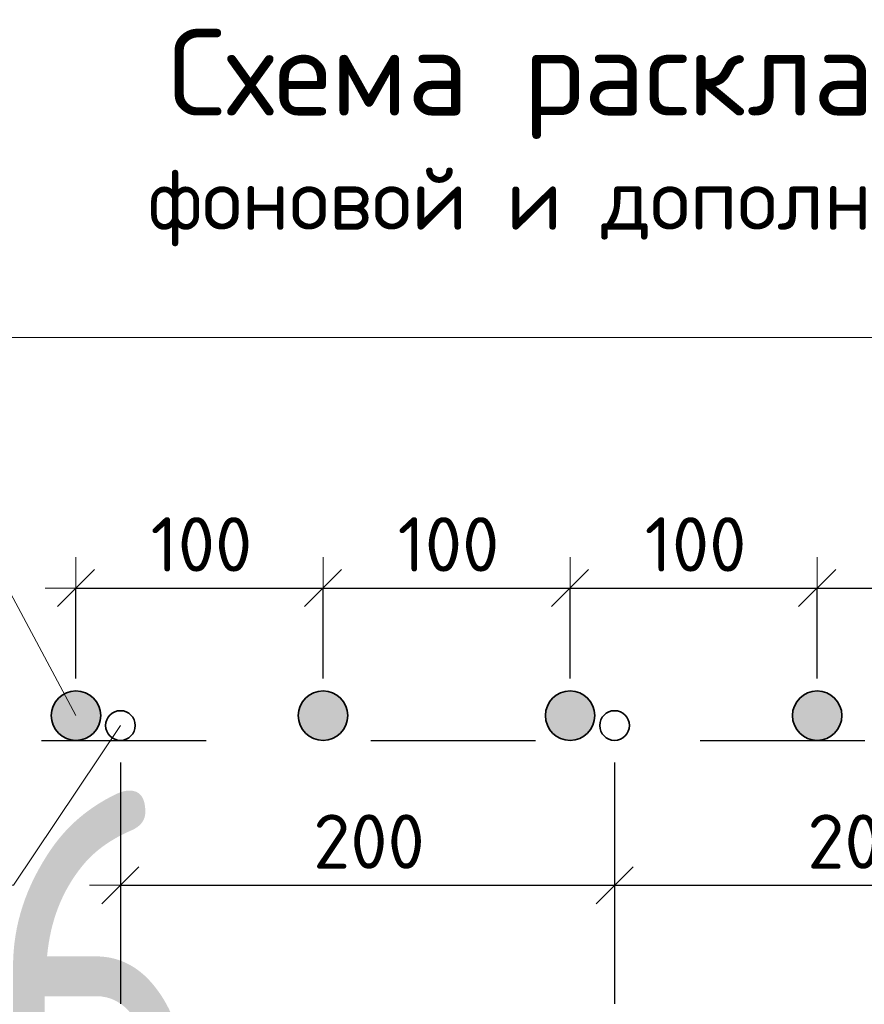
# Model space of a CAD drawing. Header units: metres. Extents: x -38 to 107, y -15 to 21.
# Tile 122 of 133: x 76.108 to 76.621, y 8.067 to 8.665. Entities that reach past the tile are written whole.
import ezdxf

# ---------------------------------------------------------------- set-up
doc = ezdxf.new("R2010")
doc.units = ezdxf.units.M
doc.header["$PDMODE"] = 65
doc.linetypes.add('______2', pattern=[0.0405, 0.03, -0.0105])
doc.layers.add('XR$3$_3898', color=7, linetype='Continuous')
doc.layers.add('XR$5$_3898', color=7, linetype='Continuous')
doc.layers.add('XR$3$Размерная линия_ общее', color=7, linetype='Continuous', lineweight=13)
doc.layers.add('XR$5$Размерная линия_ общее', color=7, linetype='Continuous', lineweight=13)
doc.styles.add('ISOCPEUR', font='txt')
doc.dimstyles.new('DIMSTYLE_8', dxfattribs={"dimtxt": 0.033, "dimasz": 0.0375, "dimexe": 0, "dimexo": 0, "dimgap": 0.0165, "dimtad": 2, "dimdec": 0, "dimlfac": 1000, "dimrnd": 1, "dimzin": 12, "dimdsep": 46, "dimtxsty": 'ISOCPEUR', "dimblk1": 'ALL_ML_STRICH', "dimblk2": 'ALL_ML_STRICH', "dimsah": 1, "dimcen": 0, "dimclrd": 7, "dimclre": 256, "dimclrt": 7, "dimadec": 0, "dimazin": 0, "dimtfac": 1, "dimtdec": 0, "dimtix": 1, "dimtmove": 2, "dimatfit": 3, "dimfxl": 0, "dimtzin": 0, "dimlwd": 0, "dimlwe": -3, "dimarcsym": 0})

# ---------------------------------------------------------------- blocks, each defined once
blk = doc.blocks.new('ALL_ML_STRICH')
at = {"color": 0, "linetype": 'ByBlock', "lineweight": -2}
for p, q in [((0, -0.5), (0, 0.5)), ((-0.3, -0.3), (0.3, 0.3)), ((-1, 0), (0.5, 0))]:
    blk.add_line(p, q, dxfattribs=at)
blk = doc.blocks.new('*D56')
at = {"layer": 'DEFPOINTS', "color": 7, "linetype": 'Continuous', "lineweight": 13, "transparency": 33554687}
for p in [(76.14196, 8.31961), (76.14196, 8.24218), (76.29196, 8.24218)]:
    blk.add_point(p, dxfattribs=at)
at = {"layer": 'XR$3$Размерная линия_ общее', "color": 253, "linetype": 'Continuous', "lineweight": -2, "true_color": 0xa0a0a0, "transparency": 33554687}
for p, q in [((76.14196, 8.26468), (76.14196, 8.31961)), ((76.29196, 8.26468), (76.29196, 8.31961))]:
    blk.add_line(p, q, dxfattribs=at)
at = {"layer": 'XR$3$Размерная линия_ общее', "color": 7, "linetype": 'Continuous', "lineweight": -2, "transparency": 33554687}
blk.add_line((76.14196, 8.31961), (76.29196, 8.31961), dxfattribs=at)
at = {"layer": 'XR$3$Размерная линия_ общее', "color": 7, "linetype": 'Continuous', "lineweight": 13, "transparency": 33554687, "xscale": 0.0375, "yscale": 0.0375, "zscale": 0.0375, "rotation": 180}
blk.add_blockref('ALL_ML_STRICH', (76.14196, 8.31961), dxfattribs=at)
at = {"layer": 'XR$3$Размерная линия_ общее', "color": 7, "linetype": 'Continuous', "lineweight": 13, "transparency": 33554687, "xscale": 0.0375, "yscale": 0.0375, "zscale": 0.0375}
blk.add_blockref('ALL_ML_STRICH', (76.29196, 8.31961), dxfattribs=at)
at = {"layer": 'XR$3$Размерная линия_ общее', "color": 7, "linetype": 'Continuous', "lineweight": 13, "transparency": 33554687, "insert": (76.18726, 8.36261), "char_height": 0.033, "width": 0.00165, "attachment_point": 1, "line_spacing_factor": 0.60241, "style": 'ISOCPEUR'}
blk.add_mtext('100', dxfattribs=at)
blk = doc.blocks.new('*D57')
at = {"layer": 'DEFPOINTS', "color": 7, "linetype": 'Continuous', "lineweight": 13, "transparency": 33554687}
for p in [(76.29196, 8.31961), (76.29196, 8.24218), (76.44196, 8.24218)]:
    blk.add_point(p, dxfattribs=at)
at = {"layer": 'XR$3$Размерная линия_ общее', "color": 253, "linetype": 'Continuous', "lineweight": -2, "true_color": 0xa0a0a0, "transparency": 33554687}
for p, q in [((76.29196, 8.26468), (76.29196, 8.31961)), ((76.44196, 8.26468), (76.44196, 8.31961))]:
    blk.add_line(p, q, dxfattribs=at)
at = {"layer": 'XR$3$Размерная линия_ общее', "color": 7, "linetype": 'Continuous', "lineweight": -2, "transparency": 33554687}
blk.add_line((76.29196, 8.31961), (76.44196, 8.31961), dxfattribs=at)
at = {"layer": 'XR$3$Размерная линия_ общее', "color": 7, "linetype": 'Continuous', "lineweight": 13, "transparency": 33554687, "xscale": 0.0375, "yscale": 0.0375, "zscale": 0.0375, "rotation": 180}
blk.add_blockref('ALL_ML_STRICH', (76.29196, 8.31961), dxfattribs=at)
at = {"layer": 'XR$3$Размерная линия_ общее', "color": 7, "linetype": 'Continuous', "lineweight": 13, "transparency": 33554687, "xscale": 0.0375, "yscale": 0.0375, "zscale": 0.0375}
blk.add_blockref('ALL_ML_STRICH', (76.44196, 8.31961), dxfattribs=at)
at = {"layer": 'XR$3$Размерная линия_ общее', "color": 7, "linetype": 'Continuous', "lineweight": 13, "transparency": 33554687, "insert": (76.33726, 8.36261), "char_height": 0.033, "width": 0.00165, "attachment_point": 1, "line_spacing_factor": 0.60241, "style": 'ISOCPEUR'}
blk.add_mtext('100', dxfattribs=at)
blk = doc.blocks.new('*D58')
at = {"layer": 'DEFPOINTS', "color": 7, "linetype": 'Continuous', "lineweight": 13, "transparency": 33554687}
for p in [(76.44196, 8.31961), (76.44196, 8.24218), (76.59196, 8.24218)]:
    blk.add_point(p, dxfattribs=at)
at = {"layer": 'XR$3$Размерная линия_ общее', "color": 253, "linetype": 'Continuous', "lineweight": -2, "true_color": 0xa0a0a0, "transparency": 33554687}
for p, q in [((76.44196, 8.26468), (76.44196, 8.31961)), ((76.59196, 8.26468), (76.59196, 8.31961))]:
    blk.add_line(p, q, dxfattribs=at)
at = {"layer": 'XR$3$Размерная линия_ общее', "color": 7, "linetype": 'Continuous', "lineweight": -2, "transparency": 33554687}
blk.add_line((76.44196, 8.31961), (76.59196, 8.31961), dxfattribs=at)
at = {"layer": 'XR$3$Размерная линия_ общее', "color": 7, "linetype": 'Continuous', "lineweight": 13, "transparency": 33554687, "xscale": 0.0375, "yscale": 0.0375, "zscale": 0.0375, "rotation": 180}
blk.add_blockref('ALL_ML_STRICH', (76.44196, 8.31961), dxfattribs=at)
at = {"layer": 'XR$3$Размерная линия_ общее', "color": 7, "linetype": 'Continuous', "lineweight": 13, "transparency": 33554687, "xscale": 0.0375, "yscale": 0.0375, "zscale": 0.0375}
blk.add_blockref('ALL_ML_STRICH', (76.59196, 8.31961), dxfattribs=at)
at = {"layer": 'XR$3$Размерная линия_ общее', "color": 7, "linetype": 'Continuous', "lineweight": 13, "transparency": 33554687, "insert": (76.48726, 8.36261), "char_height": 0.033, "width": 0.00165, "attachment_point": 1, "line_spacing_factor": 0.60241, "style": 'ISOCPEUR'}
blk.add_mtext('100', dxfattribs=at)
blk = doc.blocks.new('*D59')
at = {"layer": 'DEFPOINTS', "color": 7, "linetype": 'Continuous', "lineweight": 13, "transparency": 33554687}
for p in [(76.59196, 8.31961), (76.59196, 8.24218), (76.74196, 8.24218)]:
    blk.add_point(p, dxfattribs=at)
at = {"layer": 'XR$3$Размерная линия_ общее', "color": 253, "linetype": 'Continuous', "lineweight": -2, "true_color": 0xa0a0a0, "transparency": 33554687}
for p, q in [((76.59196, 8.26468), (76.59196, 8.31961)), ((76.74196, 8.26468), (76.74196, 8.31961))]:
    blk.add_line(p, q, dxfattribs=at)
at = {"layer": 'XR$3$Размерная линия_ общее', "color": 7, "linetype": 'Continuous', "lineweight": -2, "transparency": 33554687}
blk.add_line((76.59196, 8.31961), (76.74196, 8.31961), dxfattribs=at)
at = {"layer": 'XR$3$Размерная линия_ общее', "color": 7, "linetype": 'Continuous', "lineweight": 13, "transparency": 33554687, "xscale": 0.0375, "yscale": 0.0375, "zscale": 0.0375, "rotation": 180}
blk.add_blockref('ALL_ML_STRICH', (76.59196, 8.31961), dxfattribs=at)
at = {"layer": 'XR$3$Размерная линия_ общее', "color": 7, "linetype": 'Continuous', "lineweight": 13, "transparency": 33554687, "xscale": 0.0375, "yscale": 0.0375, "zscale": 0.0375}
blk.add_blockref('ALL_ML_STRICH', (76.74196, 8.31961), dxfattribs=at)
at = {"layer": 'XR$3$Размерная линия_ общее', "color": 7, "linetype": 'Continuous', "lineweight": 13, "transparency": 33554687, "insert": (76.63726, 8.36261), "char_height": 0.033, "width": 0.00165, "attachment_point": 1, "line_spacing_factor": 0.60241, "style": 'ISOCPEUR'}
blk.add_mtext('100', dxfattribs=at)
blk = doc.blocks.new('*D62')
at = {"layer": 'DEFPOINTS', "color": 7, "linetype": 'Continuous', "lineweight": 13, "transparency": 33554687}
for p in [(76.16896, 8.23618), (76.46896, 8.23618), (76.16896, 8.13924)]:
    blk.add_point(p, dxfattribs=at)
at = {"layer": 'XR$3$Размерная линия_ общее', "color": 253, "linetype": 'Continuous', "lineweight": -2, "true_color": 0xa0a0a0, "transparency": 33554687}
for p, q in [((76.16896, 8.21368), (76.16896, 8.13924)), ((76.46896, 8.21368), (76.46896, 8.13924))]:
    blk.add_line(p, q, dxfattribs=at)
at = {"layer": 'XR$3$Размерная линия_ общее', "color": 7, "linetype": 'Continuous', "lineweight": -2, "transparency": 33554687}
blk.add_line((76.16896, 8.13924), (76.46896, 8.13924), dxfattribs=at)
at = {"layer": 'XR$3$Размерная линия_ общее', "color": 7, "linetype": 'Continuous', "lineweight": 13, "transparency": 33554687, "xscale": 0.0375, "yscale": 0.0375, "zscale": 0.0375, "rotation": 180}
blk.add_blockref('ALL_ML_STRICH', (76.16896, 8.13924), dxfattribs=at)
at = {"layer": 'XR$3$Размерная линия_ общее', "color": 7, "linetype": 'Continuous', "lineweight": 13, "transparency": 33554687, "xscale": 0.0375, "yscale": 0.0375, "zscale": 0.0375}
blk.add_blockref('ALL_ML_STRICH', (76.46896, 8.13924), dxfattribs=at)
at = {"layer": 'XR$3$Размерная линия_ общее', "color": 7, "linetype": 'Continuous', "lineweight": 13, "transparency": 33554687, "insert": (76.28596, 8.18224), "char_height": 0.033, "width": 0.00165, "attachment_point": 1, "line_spacing_factor": 0.60241, "style": 'ISOCPEUR'}
blk.add_mtext('200', dxfattribs=at)
blk = doc.blocks.new('*D63')
at = {"layer": 'DEFPOINTS', "color": 7, "linetype": 'Continuous', "lineweight": 13, "transparency": 33554687}
for p in [(76.46896, 8.23618), (76.76896, 8.23618), (76.46896, 8.13924)]:
    blk.add_point(p, dxfattribs=at)
at = {"layer": 'XR$3$Размерная линия_ общее', "color": 253, "linetype": 'Continuous', "lineweight": -2, "true_color": 0xa0a0a0, "transparency": 33554687}
for p, q in [((76.46896, 8.21368), (76.46896, 8.13924)), ((76.76896, 8.21368), (76.76896, 8.13924))]:
    blk.add_line(p, q, dxfattribs=at)
at = {"layer": 'XR$3$Размерная линия_ общее', "color": 7, "linetype": 'Continuous', "lineweight": -2, "transparency": 33554687}
blk.add_line((76.46896, 8.13924), (76.76896, 8.13924), dxfattribs=at)
at = {"layer": 'XR$3$Размерная линия_ общее', "color": 7, "linetype": 'Continuous', "lineweight": 13, "transparency": 33554687, "xscale": 0.0375, "yscale": 0.0375, "zscale": 0.0375, "rotation": 180}
blk.add_blockref('ALL_ML_STRICH', (76.46896, 8.13924), dxfattribs=at)
at = {"layer": 'XR$3$Размерная линия_ общее', "color": 7, "linetype": 'Continuous', "lineweight": 13, "transparency": 33554687, "xscale": 0.0375, "yscale": 0.0375, "zscale": 0.0375}
blk.add_blockref('ALL_ML_STRICH', (76.76896, 8.13924), dxfattribs=at)
at = {"layer": 'XR$3$Размерная линия_ общее', "color": 7, "linetype": 'Continuous', "lineweight": 13, "transparency": 33554687, "insert": (76.58596, 8.18224), "char_height": 0.033, "width": 0.00165, "attachment_point": 1, "line_spacing_factor": 0.60241, "style": 'ISOCPEUR'}
blk.add_mtext('200', dxfattribs=at)
blk = doc.blocks.new('*D646')
at = {"layer": 'DEFPOINTS', "color": 7, "linetype": 'Continuous', "lineweight": 13, "transparency": 33554687}
for p in [(76.14196, 8.31961), (76.14196, 8.24218), (76.29196, 8.24218)]:
    blk.add_point(p, dxfattribs=at)
at = {"layer": 'XR$5$Размерная линия_ общее', "color": 253, "linetype": 'Continuous', "lineweight": -2, "true_color": 0xa0a0a0, "transparency": 33554687}
for p, q in [((76.14196, 8.26468), (76.14196, 8.31961)), ((76.29196, 8.26468), (76.29196, 8.31961))]:
    blk.add_line(p, q, dxfattribs=at)
at = {"layer": 'XR$5$Размерная линия_ общее', "color": 7, "linetype": 'Continuous', "lineweight": -2, "transparency": 33554687}
blk.add_line((76.14196, 8.31961), (76.29196, 8.31961), dxfattribs=at)
at = {"layer": 'XR$5$Размерная линия_ общее', "color": 7, "linetype": 'Continuous', "lineweight": 13, "transparency": 33554687, "xscale": 0.0375, "yscale": 0.0375, "zscale": 0.0375, "rotation": 180}
blk.add_blockref('ALL_ML_STRICH', (76.14196, 8.31961), dxfattribs=at)
at = {"layer": 'XR$5$Размерная линия_ общее', "color": 7, "linetype": 'Continuous', "lineweight": 13, "transparency": 33554687, "xscale": 0.0375, "yscale": 0.0375, "zscale": 0.0375}
blk.add_blockref('ALL_ML_STRICH', (76.29196, 8.31961), dxfattribs=at)
at = {"layer": 'XR$5$Размерная линия_ общее', "color": 7, "linetype": 'Continuous', "lineweight": 13, "transparency": 33554687, "insert": (76.18726, 8.36261), "char_height": 0.033, "width": 0.00165, "attachment_point": 1, "line_spacing_factor": 0.60241, "style": 'ISOCPEUR'}
blk.add_mtext('100', dxfattribs=at)
blk = doc.blocks.new('*D647')
at = {"layer": 'DEFPOINTS', "color": 7, "linetype": 'Continuous', "lineweight": 13, "transparency": 33554687}
for p in [(76.29196, 8.31961), (76.29196, 8.24218), (76.44196, 8.24218)]:
    blk.add_point(p, dxfattribs=at)
at = {"layer": 'XR$5$Размерная линия_ общее', "color": 253, "linetype": 'Continuous', "lineweight": -2, "true_color": 0xa0a0a0, "transparency": 33554687}
for p, q in [((76.29196, 8.26468), (76.29196, 8.31961)), ((76.44196, 8.26468), (76.44196, 8.31961))]:
    blk.add_line(p, q, dxfattribs=at)
at = {"layer": 'XR$5$Размерная линия_ общее', "color": 7, "linetype": 'Continuous', "lineweight": -2, "transparency": 33554687}
blk.add_line((76.29196, 8.31961), (76.44196, 8.31961), dxfattribs=at)
at = {"layer": 'XR$5$Размерная линия_ общее', "color": 7, "linetype": 'Continuous', "lineweight": 13, "transparency": 33554687, "xscale": 0.0375, "yscale": 0.0375, "zscale": 0.0375, "rotation": 180}
blk.add_blockref('ALL_ML_STRICH', (76.29196, 8.31961), dxfattribs=at)
at = {"layer": 'XR$5$Размерная линия_ общее', "color": 7, "linetype": 'Continuous', "lineweight": 13, "transparency": 33554687, "xscale": 0.0375, "yscale": 0.0375, "zscale": 0.0375}
blk.add_blockref('ALL_ML_STRICH', (76.44196, 8.31961), dxfattribs=at)
at = {"layer": 'XR$5$Размерная линия_ общее', "color": 7, "linetype": 'Continuous', "lineweight": 13, "transparency": 33554687, "insert": (76.33726, 8.36261), "char_height": 0.033, "width": 0.00165, "attachment_point": 1, "line_spacing_factor": 0.60241, "style": 'ISOCPEUR'}
blk.add_mtext('100', dxfattribs=at)
blk = doc.blocks.new('*D648')
at = {"layer": 'DEFPOINTS', "color": 7, "linetype": 'Continuous', "lineweight": 13, "transparency": 33554687}
for p in [(76.44196, 8.31961), (76.44196, 8.24218), (76.59196, 8.24218)]:
    blk.add_point(p, dxfattribs=at)
at = {"layer": 'XR$5$Размерная линия_ общее', "color": 253, "linetype": 'Continuous', "lineweight": -2, "true_color": 0xa0a0a0, "transparency": 33554687}
for p, q in [((76.44196, 8.26468), (76.44196, 8.31961)), ((76.59196, 8.26468), (76.59196, 8.31961))]:
    blk.add_line(p, q, dxfattribs=at)
at = {"layer": 'XR$5$Размерная линия_ общее', "color": 7, "linetype": 'Continuous', "lineweight": -2, "transparency": 33554687}
blk.add_line((76.44196, 8.31961), (76.59196, 8.31961), dxfattribs=at)
at = {"layer": 'XR$5$Размерная линия_ общее', "color": 7, "linetype": 'Continuous', "lineweight": 13, "transparency": 33554687, "xscale": 0.0375, "yscale": 0.0375, "zscale": 0.0375, "rotation": 180}
blk.add_blockref('ALL_ML_STRICH', (76.44196, 8.31961), dxfattribs=at)
at = {"layer": 'XR$5$Размерная линия_ общее', "color": 7, "linetype": 'Continuous', "lineweight": 13, "transparency": 33554687, "xscale": 0.0375, "yscale": 0.0375, "zscale": 0.0375}
blk.add_blockref('ALL_ML_STRICH', (76.59196, 8.31961), dxfattribs=at)
at = {"layer": 'XR$5$Размерная линия_ общее', "color": 7, "linetype": 'Continuous', "lineweight": 13, "transparency": 33554687, "insert": (76.48726, 8.36261), "char_height": 0.033, "width": 0.00165, "attachment_point": 1, "line_spacing_factor": 0.60241, "style": 'ISOCPEUR'}
blk.add_mtext('100', dxfattribs=at)
blk = doc.blocks.new('*D649')
at = {"layer": 'DEFPOINTS', "color": 7, "linetype": 'Continuous', "lineweight": 13, "transparency": 33554687}
for p in [(76.59196, 8.31961), (76.59196, 8.24218), (76.74196, 8.24218)]:
    blk.add_point(p, dxfattribs=at)
at = {"layer": 'XR$5$Размерная линия_ общее', "color": 253, "linetype": 'Continuous', "lineweight": -2, "true_color": 0xa0a0a0, "transparency": 33554687}
for p, q in [((76.59196, 8.26468), (76.59196, 8.31961)), ((76.74196, 8.26468), (76.74196, 8.31961))]:
    blk.add_line(p, q, dxfattribs=at)
at = {"layer": 'XR$5$Размерная линия_ общее', "color": 7, "linetype": 'Continuous', "lineweight": -2, "transparency": 33554687}
blk.add_line((76.59196, 8.31961), (76.74196, 8.31961), dxfattribs=at)
at = {"layer": 'XR$5$Размерная линия_ общее', "color": 7, "linetype": 'Continuous', "lineweight": 13, "transparency": 33554687, "xscale": 0.0375, "yscale": 0.0375, "zscale": 0.0375, "rotation": 180}
blk.add_blockref('ALL_ML_STRICH', (76.59196, 8.31961), dxfattribs=at)
at = {"layer": 'XR$5$Размерная линия_ общее', "color": 7, "linetype": 'Continuous', "lineweight": 13, "transparency": 33554687, "xscale": 0.0375, "yscale": 0.0375, "zscale": 0.0375}
blk.add_blockref('ALL_ML_STRICH', (76.74196, 8.31961), dxfattribs=at)
at = {"layer": 'XR$5$Размерная линия_ общее', "color": 7, "linetype": 'Continuous', "lineweight": 13, "transparency": 33554687, "insert": (76.63726, 8.36261), "char_height": 0.033, "width": 0.00165, "attachment_point": 1, "line_spacing_factor": 0.60241, "style": 'ISOCPEUR'}
blk.add_mtext('100', dxfattribs=at)
blk = doc.blocks.new('*D652')
at = {"layer": 'DEFPOINTS', "color": 7, "linetype": 'Continuous', "lineweight": 13, "transparency": 33554687}
for p in [(76.16896, 8.23618), (76.46896, 8.23618), (76.16896, 8.13924)]:
    blk.add_point(p, dxfattribs=at)
at = {"layer": 'XR$5$Размерная линия_ общее', "color": 253, "linetype": 'Continuous', "lineweight": -2, "true_color": 0xa0a0a0, "transparency": 33554687}
for p, q in [((76.16896, 8.21368), (76.16896, 8.13924)), ((76.46896, 8.21368), (76.46896, 8.13924))]:
    blk.add_line(p, q, dxfattribs=at)
at = {"layer": 'XR$5$Размерная линия_ общее', "color": 7, "linetype": 'Continuous', "lineweight": -2, "transparency": 33554687}
blk.add_line((76.16896, 8.13924), (76.46896, 8.13924), dxfattribs=at)
at = {"layer": 'XR$5$Размерная линия_ общее', "color": 7, "linetype": 'Continuous', "lineweight": 13, "transparency": 33554687, "xscale": 0.0375, "yscale": 0.0375, "zscale": 0.0375, "rotation": 180}
blk.add_blockref('ALL_ML_STRICH', (76.16896, 8.13924), dxfattribs=at)
at = {"layer": 'XR$5$Размерная линия_ общее', "color": 7, "linetype": 'Continuous', "lineweight": 13, "transparency": 33554687, "xscale": 0.0375, "yscale": 0.0375, "zscale": 0.0375}
blk.add_blockref('ALL_ML_STRICH', (76.46896, 8.13924), dxfattribs=at)
at = {"layer": 'XR$5$Размерная линия_ общее', "color": 7, "linetype": 'Continuous', "lineweight": 13, "transparency": 33554687, "insert": (76.28596, 8.18224), "char_height": 0.033, "width": 0.00165, "attachment_point": 1, "line_spacing_factor": 0.60241, "style": 'ISOCPEUR'}
blk.add_mtext('200', dxfattribs=at)
blk = doc.blocks.new('*D653')
at = {"layer": 'DEFPOINTS', "color": 7, "linetype": 'Continuous', "lineweight": 13, "transparency": 33554687}
for p in [(76.46896, 8.23618), (76.76896, 8.23618), (76.46896, 8.13924)]:
    blk.add_point(p, dxfattribs=at)
at = {"layer": 'XR$5$Размерная линия_ общее', "color": 253, "linetype": 'Continuous', "lineweight": -2, "true_color": 0xa0a0a0, "transparency": 33554687}
for p, q in [((76.46896, 8.21368), (76.46896, 8.13924)), ((76.76896, 8.21368), (76.76896, 8.13924))]:
    blk.add_line(p, q, dxfattribs=at)
at = {"layer": 'XR$5$Размерная линия_ общее', "color": 7, "linetype": 'Continuous', "lineweight": -2, "transparency": 33554687}
blk.add_line((76.46896, 8.13924), (76.76896, 8.13924), dxfattribs=at)
at = {"layer": 'XR$5$Размерная линия_ общее', "color": 7, "linetype": 'Continuous', "lineweight": 13, "transparency": 33554687, "xscale": 0.0375, "yscale": 0.0375, "zscale": 0.0375, "rotation": 180}
blk.add_blockref('ALL_ML_STRICH', (76.46896, 8.13924), dxfattribs=at)
at = {"layer": 'XR$5$Размерная линия_ общее', "color": 7, "linetype": 'Continuous', "lineweight": 13, "transparency": 33554687, "xscale": 0.0375, "yscale": 0.0375, "zscale": 0.0375}
blk.add_blockref('ALL_ML_STRICH', (76.76896, 8.13924), dxfattribs=at)
at = {"layer": 'XR$5$Размерная линия_ общее', "color": 7, "linetype": 'Continuous', "lineweight": 13, "transparency": 33554687, "insert": (76.58596, 8.18224), "char_height": 0.033, "width": 0.00165, "attachment_point": 1, "line_spacing_factor": 0.60241, "style": 'ISOCPEUR'}
blk.add_mtext('200', dxfattribs=at)

msp = doc.modelspace()

# ---------------------------------------------------------------- hatches: boundary and pattern name
at = {"linetype": 'Continuous', "lineweight": 25, "true_color": 0xa2a2a2, "transparency": 33554687}
for points in [[(76.15386, 8.25131), (76.15257, 8.25278), (76.1511, 8.25408), (76.14946, 8.25517), (76.1477, 8.25603), (76.14585, 8.25667), (76.14392, 8.25705), (76.14196, 8.25718), (76.14001, 8.25705), (76.13808, 8.25667), (76.13622, 8.25603), (76.13446, 8.25517), (76.13283, 8.25408), (76.13136, 8.25278), (76.13006, 8.25131), (76.12897, 8.24968), (76.12811, 8.24792), (76.12748, 8.24606), (76.12709, 8.24413), (76.12696, 8.24218), (76.12709, 8.24022), (76.12748, 8.23829), (76.12811, 8.23644), (76.12897, 8.23468), (76.13006, 8.23305), (76.13136, 8.23157), (76.13283, 8.23028), (76.13446, 8.22919), (76.13622, 8.22832), (76.13808, 8.22769), (76.14001, 8.2273), (76.14196, 8.22718), (76.14392, 8.2273), (76.14585, 8.22769), (76.1477, 8.22832), (76.14946, 8.22919), (76.1511, 8.23028), (76.15257, 8.23157), (76.15386, 8.23305), (76.15495, 8.23468), (76.15582, 8.23644), (76.15645, 8.23829), (76.15684, 8.24022), (76.15696, 8.24218), (76.15684, 8.24413), (76.15645, 8.24606), (76.15582, 8.24792), (76.15495, 8.24968)], [(76.15386, 8.25131), (76.15257, 8.25278), (76.1511, 8.25408), (76.14946, 8.25517), (76.1477, 8.25603), (76.14585, 8.25667), (76.14392, 8.25705), (76.14196, 8.25718), (76.14001, 8.25705), (76.13808, 8.25667), (76.13622, 8.25603), (76.13446, 8.25517), (76.13283, 8.25408), (76.13136, 8.25278), (76.13006, 8.25131), (76.12897, 8.24968), (76.12811, 8.24792), (76.12748, 8.24606), (76.12709, 8.24413), (76.12696, 8.24218), (76.12709, 8.24022), (76.12748, 8.23829), (76.12811, 8.23644), (76.12897, 8.23468), (76.13006, 8.23305), (76.13136, 8.23157), (76.13283, 8.23028), (76.13446, 8.22919), (76.13622, 8.22832), (76.13808, 8.22769), (76.14001, 8.2273), (76.14196, 8.22718), (76.14392, 8.2273), (76.14585, 8.22769), (76.1477, 8.22832), (76.14946, 8.22919), (76.1511, 8.23028), (76.15257, 8.23157), (76.15386, 8.23305), (76.15495, 8.23468), (76.15582, 8.23644), (76.15645, 8.23829), (76.15684, 8.24022), (76.15696, 8.24218), (76.15684, 8.24413), (76.15645, 8.24606), (76.15582, 8.24792), (76.15495, 8.24968)], [(76.30386, 8.25131), (76.30257, 8.25278), (76.3011, 8.25408), (76.29946, 8.25517), (76.2977, 8.25603), (76.29585, 8.25667), (76.29392, 8.25705), (76.29196, 8.25718), (76.29001, 8.25705), (76.28808, 8.25667), (76.28622, 8.25603), (76.28446, 8.25517), (76.28283, 8.25408), (76.28136, 8.25278), (76.28006, 8.25131), (76.27897, 8.24968), (76.27811, 8.24792), (76.27748, 8.24606), (76.27709, 8.24413), (76.27696, 8.24218), (76.27709, 8.24022), (76.27748, 8.23829), (76.27811, 8.23644), (76.27897, 8.23468), (76.28006, 8.23305), (76.28136, 8.23157), (76.28283, 8.23028), (76.28446, 8.22919), (76.28622, 8.22832), (76.28808, 8.22769), (76.29001, 8.2273), (76.29196, 8.22718), (76.29392, 8.2273), (76.29585, 8.22769), (76.2977, 8.22832), (76.29946, 8.22919), (76.3011, 8.23028), (76.30257, 8.23157), (76.30386, 8.23305), (76.30495, 8.23468), (76.30582, 8.23644), (76.30645, 8.23829), (76.30684, 8.24022), (76.30696, 8.24218), (76.30684, 8.24413), (76.30645, 8.24606), (76.30582, 8.24792), (76.30495, 8.24968)], [(76.30386, 8.25131), (76.30257, 8.25278), (76.3011, 8.25408), (76.29946, 8.25517), (76.2977, 8.25603), (76.29585, 8.25667), (76.29392, 8.25705), (76.29196, 8.25718), (76.29001, 8.25705), (76.28808, 8.25667), (76.28622, 8.25603), (76.28446, 8.25517), (76.28283, 8.25408), (76.28136, 8.25278), (76.28006, 8.25131), (76.27897, 8.24968), (76.27811, 8.24792), (76.27748, 8.24606), (76.27709, 8.24413), (76.27696, 8.24218), (76.27709, 8.24022), (76.27748, 8.23829), (76.27811, 8.23644), (76.27897, 8.23468), (76.28006, 8.23305), (76.28136, 8.23157), (76.28283, 8.23028), (76.28446, 8.22919), (76.28622, 8.22832), (76.28808, 8.22769), (76.29001, 8.2273), (76.29196, 8.22718), (76.29392, 8.2273), (76.29585, 8.22769), (76.2977, 8.22832), (76.29946, 8.22919), (76.3011, 8.23028), (76.30257, 8.23157), (76.30386, 8.23305), (76.30495, 8.23468), (76.30582, 8.23644), (76.30645, 8.23829), (76.30684, 8.24022), (76.30696, 8.24218), (76.30684, 8.24413), (76.30645, 8.24606), (76.30582, 8.24792), (76.30495, 8.24968)], [(76.45386, 8.25131), (76.45257, 8.25278), (76.4511, 8.25408), (76.44946, 8.25517), (76.4477, 8.25603), (76.44585, 8.25667), (76.44392, 8.25705), (76.44196, 8.25718), (76.44001, 8.25705), (76.43808, 8.25667), (76.43622, 8.25603), (76.43446, 8.25517), (76.43283, 8.25408), (76.43136, 8.25278), (76.43006, 8.25131), (76.42897, 8.24968), (76.42811, 8.24792), (76.42748, 8.24606), (76.42709, 8.24413), (76.42696, 8.24218), (76.42709, 8.24022), (76.42748, 8.23829), (76.42811, 8.23644), (76.42897, 8.23468), (76.43006, 8.23305), (76.43136, 8.23157), (76.43283, 8.23028), (76.43446, 8.22919), (76.43622, 8.22832), (76.43808, 8.22769), (76.44001, 8.2273), (76.44196, 8.22718), (76.44392, 8.2273), (76.44585, 8.22769), (76.4477, 8.22832), (76.44946, 8.22919), (76.4511, 8.23028), (76.45257, 8.23157), (76.45386, 8.23305), (76.45495, 8.23468), (76.45582, 8.23644), (76.45645, 8.23829), (76.45684, 8.24022), (76.45696, 8.24218), (76.45684, 8.24413), (76.45645, 8.24606), (76.45582, 8.24792), (76.45495, 8.24968)], [(76.45386, 8.25131), (76.45257, 8.25278), (76.4511, 8.25408), (76.44946, 8.25517), (76.4477, 8.25603), (76.44585, 8.25667), (76.44392, 8.25705), (76.44196, 8.25718), (76.44001, 8.25705), (76.43808, 8.25667), (76.43622, 8.25603), (76.43446, 8.25517), (76.43283, 8.25408), (76.43136, 8.25278), (76.43006, 8.25131), (76.42897, 8.24968), (76.42811, 8.24792), (76.42748, 8.24606), (76.42709, 8.24413), (76.42696, 8.24218), (76.42709, 8.24022), (76.42748, 8.23829), (76.42811, 8.23644), (76.42897, 8.23468), (76.43006, 8.23305), (76.43136, 8.23157), (76.43283, 8.23028), (76.43446, 8.22919), (76.43622, 8.22832), (76.43808, 8.22769), (76.44001, 8.2273), (76.44196, 8.22718), (76.44392, 8.2273), (76.44585, 8.22769), (76.4477, 8.22832), (76.44946, 8.22919), (76.4511, 8.23028), (76.45257, 8.23157), (76.45386, 8.23305), (76.45495, 8.23468), (76.45582, 8.23644), (76.45645, 8.23829), (76.45684, 8.24022), (76.45696, 8.24218), (76.45684, 8.24413), (76.45645, 8.24606), (76.45582, 8.24792), (76.45495, 8.24968)], [(76.60386, 8.25131), (76.60257, 8.25278), (76.6011, 8.25408), (76.59946, 8.25517), (76.5977, 8.25603), (76.59585, 8.25667), (76.59392, 8.25705), (76.59196, 8.25718), (76.59001, 8.25705), (76.58808, 8.25667), (76.58622, 8.25603), (76.58446, 8.25517), (76.58283, 8.25408), (76.58136, 8.25278), (76.58006, 8.25131), (76.57897, 8.24968), (76.57811, 8.24792), (76.57748, 8.24606), (76.57709, 8.24413), (76.57696, 8.24218), (76.57709, 8.24022), (76.57748, 8.23829), (76.57811, 8.23644), (76.57897, 8.23468), (76.58006, 8.23305), (76.58136, 8.23157), (76.58283, 8.23028), (76.58446, 8.22919), (76.58622, 8.22832), (76.58808, 8.22769), (76.59001, 8.2273), (76.59196, 8.22718), (76.59392, 8.2273), (76.59585, 8.22769), (76.5977, 8.22832), (76.59946, 8.22919), (76.6011, 8.23028), (76.60257, 8.23157), (76.60386, 8.23305), (76.60495, 8.23468), (76.60582, 8.23644), (76.60645, 8.23829), (76.60684, 8.24022), (76.60696, 8.24218), (76.60684, 8.24413), (76.60645, 8.24606), (76.60582, 8.24792), (76.60495, 8.24968)], [(76.60386, 8.25131), (76.60257, 8.25278), (76.6011, 8.25408), (76.59946, 8.25517), (76.5977, 8.25603), (76.59585, 8.25667), (76.59392, 8.25705), (76.59196, 8.25718), (76.59001, 8.25705), (76.58808, 8.25667), (76.58622, 8.25603), (76.58446, 8.25517), (76.58283, 8.25408), (76.58136, 8.25278), (76.58006, 8.25131), (76.57897, 8.24968), (76.57811, 8.24792), (76.57748, 8.24606), (76.57709, 8.24413), (76.57696, 8.24218), (76.57709, 8.24022), (76.57748, 8.23829), (76.57811, 8.23644), (76.57897, 8.23468), (76.58006, 8.23305), (76.58136, 8.23157), (76.58283, 8.23028), (76.58446, 8.22919), (76.58622, 8.22832), (76.58808, 8.22769), (76.59001, 8.2273), (76.59196, 8.22718), (76.59392, 8.2273), (76.59585, 8.22769), (76.5977, 8.22832), (76.59946, 8.22919), (76.6011, 8.23028), (76.60257, 8.23157), (76.60386, 8.23305), (76.60495, 8.23468), (76.60582, 8.23644), (76.60645, 8.23829), (76.60684, 8.24022), (76.60696, 8.24218), (76.60684, 8.24413), (76.60645, 8.24606), (76.60582, 8.24792), (76.60495, 8.24968)]]:
    msp.add_hatch(color=253, dxfattribs=at).paths.add_polyline_path(points)

# ---------------------------------------------------------------- linework, layer by layer
at = {"color": 7, "linetype": 'Continuous', "lineweight": 13, "transparency": 33554687}
msp.add_line((86.41979, 8.47171), (67.91979, 8.47171), dxfattribs=at)
at = {"color": 8, "linetype": '______2', "lineweight": -3, "true_color": 0x737373, "transparency": 33554687}
msp.add_line((76.12096, 8.22718), (77.11696, 8.22718), dxfattribs=at)
msp.add_line((76.12096, 8.22718), (77.11696, 8.22718), dxfattribs=at)
at = {"color": 7, "linetype": 'Continuous', "lineweight": 13, "transparency": 33554687}
for points in [[(75.81694, 8.31961), (76.10053, 8.31961), (76.14196, 8.24218)], [(75.81694, 8.31961), (76.10053, 8.31961), (76.14196, 8.24218)], [(75.81694, 8.13924), (76.10395, 8.13924), (76.16896, 8.23618)], [(75.81694, 8.13924), (76.10395, 8.13924), (76.16896, 8.23618)]]:
    msp.add_lwpolyline(points, dxfattribs=at)
at = {"layer": 'XR$3$_3898', "color": 7, "linetype": 'Continuous', "lineweight": 35, "transparency": 33554687}
for centre, radius in [((76.14196, 8.24218), 0.015), ((76.29196, 8.24218), 0.015), ((76.44196, 8.24218), 0.015), ((76.59196, 8.24218), 0.015), ((76.16896, 8.23618), 0.009), ((76.46896, 8.23618), 0.009)]:
    msp.add_circle(centre, radius, dxfattribs=at)
at = {"layer": 'XR$3$Размерная линия_ общее', "color": 253, "linetype": 'Continuous', "lineweight": -3, "true_color": 0xa0a0a0, "transparency": 33554687}
for p, q in [((76.16896, 8.13924), (76.16896, 8.06724)), ((76.46896, 8.13924), (76.46896, 8.06724))]:
    msp.add_line(p, q, dxfattribs=at)
at = {"layer": 'XR$5$_3898', "color": 7, "linetype": 'Continuous', "lineweight": 35, "transparency": 33554687}
for centre, radius in [((76.14196, 8.24218), 0.015), ((76.29196, 8.24218), 0.015), ((76.44196, 8.24218), 0.015), ((76.59196, 8.24218), 0.015), ((76.16896, 8.23618), 0.009), ((76.46896, 8.23618), 0.009)]:
    msp.add_circle(centre, radius, dxfattribs=at)
at = {"layer": 'XR$5$Размерная линия_ общее', "color": 253, "linetype": 'Continuous', "lineweight": -3, "true_color": 0xa0a0a0, "transparency": 33554687}
for p, q in [((76.16896, 8.13924), (76.16896, 8.06724)), ((76.46896, 8.13924), (76.46896, 8.06724))]:
    msp.add_line(p, q, dxfattribs=at)

# ---------------------------------------------------------------- texts
at = {"color": 7, "linetype": 'Continuous', "lineweight": 13, "transparency": 33554687, "insert": (76.64119, 8.65893), "char_height": 0.0525, "width": 1.2320438, "attachment_point": 2, "line_spacing_factor": 0.963855}
msp.add_mtext('\\A1;{\\fISOCPEUR|i0|b0;\\H0.052500;\\W1.000000;\\C7;Схема раскладки стержней}\\P{\\fISOCPEUR|i0|b0;\\H0.037500;\\W1.000000;\\C7;фоновой и дополнительной арматуры}\\P', dxfattribs=at)
msp.add_mtext('\\A1;{\\fISOCPEUR|i0|b0;\\H0.052500;\\W1.000000;\\C7;Схема раскладки стержней}\\P{\\fISOCPEUR|i0|b0;\\H0.037500;\\W1.000000;\\C7;фоновой и дополнительной арматуры}\\P', dxfattribs=at)
at = {"color": 7, "linetype": 'Continuous', "lineweight": 35, "transparency": 33554687, "insert": (75.99245, 7.94671), "char_height": 0.25, "width": 0.3935674, "attachment_point": 7, "style": 'ISOCPEUR'}
msp.add_mtext('\\W0.75;16', dxfattribs=at)

# ---------------------------------------------------------------- dimensions: what is measured, and where the dimension line sits
at = {"layer": 'XR$3$Размерная линия_ общее', "color": 7, "linetype": 'Continuous', "lineweight": 13, "transparency": 33554687}
for base, p1, p2, text, picture, middle in [((76.29196, 8.31961), (76.14196, 8.26468), (76.29196, 8.26468), '100', '*D56', (76.21696, 8.33611)), ((76.44196, 8.31961), (76.29196, 8.26468), (76.44196, 8.26468), '100', '*D57', (76.36696, 8.33611)), ((76.59196, 8.31961), (76.44196, 8.26468), (76.59196, 8.26468), '100', '*D58', (76.51696, 8.33611)), ((76.74196, 8.31961), (76.59196, 8.26468), (76.74196, 8.26468), '100', '*D59', (76.66696, 8.33611)), ((76.46896, 8.13924), (76.16896, 8.21368), (76.46896, 8.21368), '200', '*D62', (76.31896, 8.15574)), ((76.76896, 8.13924), (76.46896, 8.21368), (76.76896, 8.21368), '200', '*D63', (76.61896, 8.15574))]:
    dim = msp.add_linear_dim(base=base, p1=p1, p2=p2, text=text, dimstyle='DIMSTYLE_8', override={"dimpost": '<>', "dimclrd": 7, "dimclre": 253, "dimclrt": 7, "dimlwd": 0, "dimlwe": 65533}, dxfattribs=at)
    dim.commit()
    dim.dimension.update_dxf_attribs({"geometry": picture, "text_midpoint": middle, "dimtype": 160})
at = {"layer": 'XR$5$Размерная линия_ общее', "color": 7, "linetype": 'Continuous', "lineweight": 13, "transparency": 33554687}
for base, p1, p2, text, picture, middle in [((76.29196, 8.31961), (76.14196, 8.26468), (76.29196, 8.26468), '100', '*D646', (76.21696, 8.33611)), ((76.44196, 8.31961), (76.29196, 8.26468), (76.44196, 8.26468), '100', '*D647', (76.36696, 8.33611)), ((76.59196, 8.31961), (76.44196, 8.26468), (76.59196, 8.26468), '100', '*D648', (76.51696, 8.33611)), ((76.74196, 8.31961), (76.59196, 8.26468), (76.74196, 8.26468), '100', '*D649', (76.66696, 8.33611)), ((76.46896, 8.13924), (76.16896, 8.21368), (76.46896, 8.21368), '200', '*D652', (76.31896, 8.15574)), ((76.76896, 8.13924), (76.46896, 8.21368), (76.76896, 8.21368), '200', '*D653', (76.61896, 8.15574))]:
    dim = msp.add_linear_dim(base=base, p1=p1, p2=p2, text=text, dimstyle='DIMSTYLE_8', override={"dimpost": '<>', "dimclrd": 7, "dimclre": 253, "dimclrt": 7, "dimlwd": 0, "dimlwe": 65533}, dxfattribs=at)
    dim.commit()
    dim.dimension.update_dxf_attribs({"geometry": picture, "text_midpoint": middle, "dimtype": 160})

doc.saveas('drawing.dxf')
